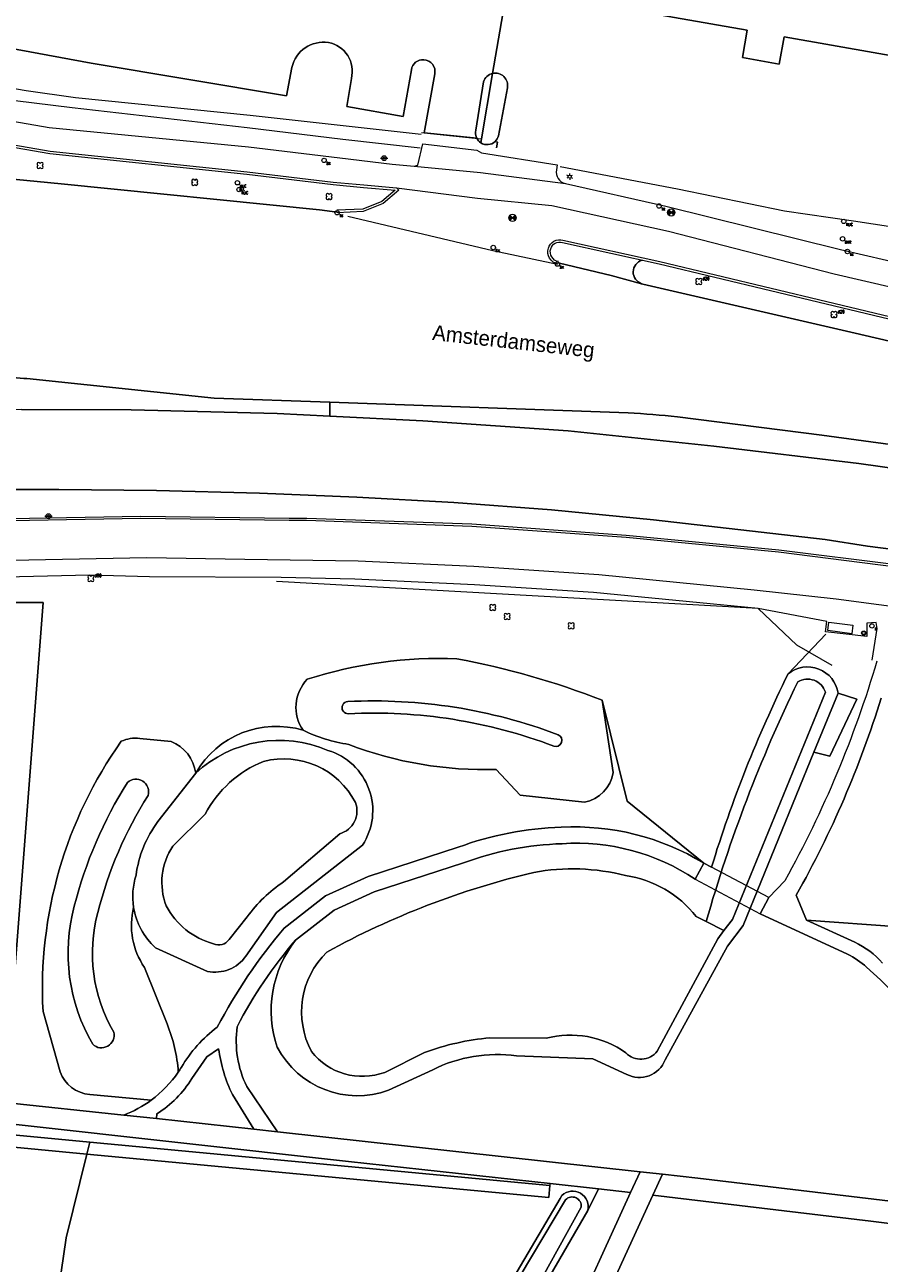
# Model space of a CAD drawing. Header units: metres. Extents: x 151448 to 154749, y 463108 to 465296.
# Tile 232 of 256: x 153043 to 153113, y 463986 to 464088. Entities that reach past the tile are written whole.
import ezdxf
from ezdxf.enums import TextEntityAlignment as Align

# ---------------------------------------------------------------- set-up
doc = ezdxf.new("R2010")
doc.units = ezdxf.units.M
doc.layers.get('0').update_dxf_attribs({"lineweight": 9})
for name, color, linetype, lineweight in [('B-ME-GR-BOOM-S', 253, 'Continuous', 9), ('B-ME-GR-HAAG-G', 253, 'Continuous', 9), ('B-ME-IE-MEUBILAIR_AFVALBAK-S', 253, 'Continuous', 9), ('B-ME-IE-MEUBILAIR_BRANDKRAAN-S', 253, 'Continuous', 9), ('B-ME-IE-MEUBILAIR_LICHTMAST-S', 253, 'Continuous', 9), ('B-ME-IE-MEUBILAIR_PAAL-S', 253, 'Continuous', 9), ('B-ME-IE-MEUBILAIR_STRAATKOLK-S', 253, 'Continuous', 9), ('B-ME-IE-MEUBILAIR_TROTTOIRKOLK-S', 253, 'Continuous', 9), ('B-ME-IE-MEUBILAIR_VERKEERSBORD-S', 253, 'Continuous', 9), ('B-ME-IE-MEUBILAIR_WEGMEUBILAIR_ZITBANK-G', 253, 'Continuous', 9), ('B-ME-IE-TERREINAFSCHEIDING_KUNSTMATIG_HEKWERK-G', 253, 'Continuous', 9), ('B-ME-KL-DATA_VERKLIKKER-S', 253, 'Continuous', 9), ('B-ME-OG-TERREIN_CULTUURSCHEIDING-G', 253, 'Continuous', 9), ('B-ME-RI-PUT-S', 253, 'Continuous', 9), ('B-ME-VH-KANTOPSLUITING_ELEMENT_INRIT-G', 253, 'Continuous', 9), ('B-ME-VH-KANTOPSLUITING_VOORKANTBAND-G', 253, 'Continuous', 9), ('B-ME-VH-MATERIAALGRENS-G', 253, 'Continuous', 9), ('B-ME-VH-VERHARDING_ASFALT-G', 253, 'Continuous', 9), ('B-ME-VH-VERHARDING_TEGEL-G', 253, 'Continuous', 9), ('B-PV-GR-BEPLANTING_CULTUUR_BOSPLANTSOEN-GV', 253, 'Continuous', 9), ('B-PV-GR-GROENVOORZIENING-GV', 253, 'Continuous', 9), ('B-PV-GR-HAAG-GV', 253, 'Continuous', 9), ('B-PV-GR-HOUTOPSTAND_LOOF-GV', 253, 'Continuous', 9), ('B-PV-GW-TALUD_KRUIN-G', 253, 'Continuous', 9), ('B-PV-IE-TERREINAFSCHEIDING_KUNSTMATIG_HEKWERK-G', 253, 'Continuous', 9), ('B-PV-KW-KUNSTWERK_DEK-GV', 253, 'Continuous', 9), ('B-PV-OG-BEBOUWING-GV', 1, 'Continuous', 9), ('B-PV-OG-TERREIN_BEGROEID-GV', 253, 'Continuous', 9), ('B-PV-OG-TERREIN_ERF-GV', 253, 'Continuous', 9), ('B-PV-OG-TERREIN_OEVER-GV', 253, 'Continuous', 9), ('B-PV-OG-TOPOGRAFIE-T18', 2, 'Continuous', 9), ('B-PV-OG-WATER-GV', 253, 'Continuous', 9), ('B-PV-OG-WATER_MEER-GV', 253, 'Continuous', 9), ('B-PV-VH-GESLOTENVERHARDING_ASFALT-GV', 253, 'Continuous', 9), ('B-PV-VH-ONVERHARD_BOOMSCHORS-GV', 253, 'Continuous', 9), ('B-PV-VH-OPENVERHARDING-GV', 253, 'Continuous', 9), ('B-PV-VH-OPENVERHARDING_BETONSTRAATSTEEN-GV', 253, 'Continuous', 9)]:
    doc.layers.add(name, color=color, linetype=linetype, lineweight=lineweight)
doc.styles.add('18_100', font='romans', dxfattribs={"width": 0.8, "height": 0.18})
doc.styles.add('18_200', font='romans', dxfattribs={"width": 0.8, "height": 0.36})
doc.styles.add('Drong', font='txt', dxfattribs={"height": 1.8})

# ---------------------------------------------------------------- blocks, each defined once
blk = doc.blocks.new('boom')
for centre, major_axis, start_param, end_param in [((-0.12, 0.12), (-0.0916, 0.0916), 4.266828, 8.299543), ((0.12, 0.12), (0.0916, 0.0916), 4.266828, 8.299543), ((-0.12, -0.12), (0.0916, 0.0916), 1.125235, 5.15795), ((0.12, -0.12), (-0.0916, 0.0916), 1.125235, 5.15795)]:
    blk.add_ellipse(centre, major_axis=major_axis, ratio=1, start_param=start_param, end_param=end_param)
at = {"style": '18_200', "width": 0.8}
blk.add_attdef('HOOGTE', (0.31, 0.12), '', height=0.25, dxfattribs=at)
blk = doc.blocks.new('kabelverklikker')
at = {"ltscale": 2}
blk.add_ellipse((0, 0), major_axis=(-0.127, 0.127), ratio=1, start_param=3.926991, end_param=10.210176, dxfattribs=at)
at = {"ltscale": 2, "style": '18_100', "width": 0.8}
blk.add_text('KLIC', height=0.216, dxfattribs=at).set_placement((0.19, -0.37))
at = {"style": '18_200', "width": 0.8}
blk.add_attdef('HOOGTE', (0.26, 0.12), '', height=0.25, dxfattribs=at)
blk = doc.blocks.new('LICHTMAST')
at = {"ltscale": 0.1}
for p, q in [((-0.11, 0.06), (-0.22, 0.13)), ((0, 0.13), (0, 0.25)), ((0.11, 0.06), (0.22, 0.13)), ((-0.11, -0.06), (-0.22, -0.13)), ((0, -0.13), (0, -0.25)), ((0.11, -0.06), (0.22, -0.13))]:
    blk.add_line(p, q, dxfattribs=at)
blk.add_circle((0, 0), 0.127, dxfattribs=at)
at = {"style": '18_200', "width": 0.8}
blk.add_attdef('HOOGTE', (0.25, 0.24), '', height=0.25, dxfattribs=at)
blk = doc.blocks.new('STRAATKOLK')
at = {"ltscale": 2}
blk.add_ellipse((0, 0), major_axis=(-0.127, 0.127), ratio=1, start_param=3.926991, end_param=10.210176, dxfattribs=at)
at = {"ltscale": 2, "style": '18_100', "width": 0.8}
blk.add_text('SK', height=0.216, dxfattribs=at).set_placement((0.19, -0.37))
at = {"style": '18_200', "width": 0.8}
blk.add_attdef('HOOGTE', (0.29, 0.21), '', height=0.25, dxfattribs=at)
blk = doc.blocks.new('verkeersbord')
blk.add_line((-0.3, 0), (0.3, 0))
for radius in [0.2, 0.0745]:
    blk.add_circle((0, 0), radius)
at = {"style": '18_200', "width": 0.8}
blk.add_attdef('HOOGTE', (0.24, 0.18), '', height=0.25, dxfattribs=at)
blk = doc.blocks.new('TROTTOIRKOLK')
at = {"ltscale": 2}
blk.add_ellipse((0, 0), major_axis=(-0.127, 0.127), ratio=1, start_param=3.926991, end_param=10.210176, dxfattribs=at)
at = {"ltscale": 2, "style": '18_100', "width": 0.8}
blk.add_text('TK', height=0.216, dxfattribs=at).set_placement((0.19, -0.37))
at = {"style": '18_200', "width": 0.8}
blk.add_attdef('HOOGTE', (0.21, 0.18), '', height=0.25, dxfattribs=at)
blk = doc.blocks.new('put')
at = {"color": 0, "ltscale": 0.5}
for p, q in [((-0.3, 0.06), (-0.06, 0.05)), ((-0.3, 0.03), (-0.03, 0.03)), ((-0.3, 0), (0, 0)), ((-0.29, 0.08), (-0.08, 0.08)), ((-0.28, 0.11), (-0.11, 0.11)), ((-0.27, 0.14), (-0.14, 0.14)), ((-0.27, 0.14), (-0.14, 0.14)), ((-0.25, 0.16), (-0.16, 0.16)), ((-0.23, 0.19), (-0.19, 0.19)), ((0, 0), (0.3, 0)), ((0.03, 0.03), (0.3, 0.03)), ((0.05, 0.05), (0.29, 0.05)), ((0.08, 0.08), (0.29, 0.08)), ((0.11, 0.11), (0.28, 0.11)), ((0.14, 0.14), (0.27, 0.14)), ((0.16, 0.16), (0.25, 0.16)), ((0.19, 0.19), (0.23, 0.19)), ((-0.3, -0.03), (-0.03, -0.03)), ((-0.3, -0.05), (-0.05, -0.05)), ((-0.29, -0.08), (-0.08, -0.08)), ((-0.28, -0.11), (-0.11, -0.11)), ((-0.27, -0.14), (-0.14, -0.14)), ((-0.25, -0.16), (-0.16, -0.16)), ((-0.23, -0.19), (-0.19, -0.19)), ((0.03, -0.03), (0.3, -0.03)), ((0.05, -0.05), (0.29, -0.06)), ((0.08, -0.08), (0.29, -0.08)), ((0.11, -0.11), (0.28, -0.11)), ((0.14, -0.14), (0.27, -0.14)), ((0.16, -0.16), (0.25, -0.16)), ((0.19, -0.19), (0.23, -0.19))]:
    blk.add_line(p, q, dxfattribs=at)
at = {"ltscale": 0.5}
for p, q in [((-0.21, 0.21), (0.21, -0.21)), ((0.21, 0.21), (-0.21, -0.21))]:
    blk.add_line(p, q, dxfattribs=at)
blk.add_ellipse((0, 0), major_axis=(-0.212, 0.212), ratio=1, start_param=3.926991, end_param=10.210176, dxfattribs=at)
at = {"style": '18_200', "width": 0.8}
blk.add_attdef('HOOGTE', (0.4, 0.26), '', height=0.25, dxfattribs=at)
blk = doc.blocks.new('BRANDKRAAN')
at = {"ltscale": 2}
blk.add_ellipse((0, 0), major_axis=(-0.127, 0.127), ratio=1, start_param=3.926991, end_param=10.210176, dxfattribs=at)
at = {"ltscale": 2, "style": '18_100', "width": 0.8}
blk.add_text('BKR', height=0.216, dxfattribs=at).set_placement((0.18, -0.38))
at = {"style": '18_200', "width": 0.8}
blk.add_attdef('HOOGTE', (0.29, 0.2), '', height=0.25, dxfattribs=at)
blk = doc.blocks.new('PAAL')
at = {"ltscale": 2}
blk.add_ellipse((0, 0), major_axis=(-0.181, 0), ratio=1, start_param=3.926991, end_param=10.210176, dxfattribs=at)
at = {"ltscale": 2, "style": '18_200', "width": 0.8}
blk.add_text('P', height=0.218, dxfattribs=at).set_placement((0.22, -0.38))
at = {"style": '18_200', "width": 0.8}
blk.add_attdef('HOOGTE', (0.24, 0.2), '', height=0.25, dxfattribs=at)
blk = doc.blocks.new('afvalbak')
for radius in [0.175, 0.125]:
    blk.add_circle((0, 0), radius)
at = {"style": '18_200', "width": 0.8}
blk.add_attdef('HOOGTE', (0.24, 0.19), '', height=0.25, dxfattribs=at)

msp = doc.modelspace()

# ---------------------------------------------------------------- linework, layer by layer
at = {"layer": 'B-ME-GR-HAAG-G', "ltscale": 0.2}
for points in [[(153028.008, 464077.367, -0.2196865), (153027.726, 464077.727), (153028.096, 464083.567), (153029.13, 464083.209), (153032.985, 464080.878), (153038.316, 464078.627), (153045.138, 464077.446), (153061.319, 464075.75), (153068.399, 464074.885), (153070.905, 464074.658), (153073.499, 464074.418), (153072.413, 464073.498), (153070.842, 464072.871), (153068.721, 464072.781)], [(153086.911, 464068.562, -0.445357), (153086.275, 464069.606, -0.4221596), (153087.232, 464070.124), (153095.198, 464068.369), (153108.905, 464065.091), (153123.886, 464061.505), (153140.199, 464058.116), (153144.841, 464057.12), (153164.037, 464053.696), (153176.038, 464051.219), (153185.102, 464049.606), (153194.297, 464047.581), (153200.905, 464046.178), (153205.172, 464045.168), (153220.039, 464041.771), (153225.333, 464040.51), (153229.979, 464039.489), (153232.63, 464038.996), (153233.876, 464038.826), (153233.414, 464036.645)]]:
    msp.add_lwpolyline(points, format="xyb", dxfattribs=at)
msp.add_lwpolyline([(153034.363, 464047.216), (153038.862, 464047.416), (153052.614, 464047.652), (153064.788, 464047.49), (153066.233, 464047.484), (153079.808, 464047.013), (153092.487, 464046.098), (153105.007, 464044.892), (153114.677, 464043.671), (153124.318, 464042.269), (153133.56, 464040.833), (153144.917, 464038.911), (153149.674, 464038.14), (153153.41, 464037.098), (153172.075, 464033.419)], dxfattribs=at)
at = {"layer": 'B-ME-IE-MEUBILAIR_WEGMEUBILAIR_ZITBANK-G'}
msp.add_lwpolyline([(153109.128, 464038.949), (153111.096, 464038.689), (153111.004, 464037.995), (153109.036, 464038.255)], close=True, dxfattribs=at)
at = {"layer": 'B-ME-IE-TERREINAFSCHEIDING_KUNSTMATIG_HEKWERK-G', "ltscale": 0.2}
msp.add_lwpolyline([(153024.146, 464094.899), (153027.8, 464090.224), (153032.315, 464086.151), (153039.213, 464083.311), (153043.201, 464082.615), (153047.24, 464082.054), (153061.601, 464080.605), (153075.648, 464079.025)], dxfattribs=at)
at = {"layer": 'B-ME-OG-TERREIN_CULTUURSCHEIDING-G'}
msp.add_lwpolyline([(153109.388, 464035.376), (153106.493, 464037.045), (153103.31, 464040.058), (153063.753, 464042.273)], dxfattribs=at)
at = {"layer": 'B-ME-VH-KANTOPSLUITING_ELEMENT_INRIT-G'}
msp.add_lwpolyline([(153075.765, 464078.233), (153080.199, 464077.718), (153080.598, 464077.506), (153086.818, 464076.513)], dxfattribs=at)
at = {"layer": 'B-ME-VH-KANTOPSLUITING_VOORKANTBAND-G'}
for points in [[(153023.288, 464093.434), (153026.631, 464088.653), (153029.743, 464085.57), (153033.426, 464083.131), (153038.916, 464080.646), (153045.096, 464079.573), (153061.466, 464077.99), (153068.963, 464077.099), (153073.257, 464076.577), (153075.074, 464076.406), (153075.351, 464076.486), (153075.765, 464078.233)], [(153070.923, 464074.857), (153073.61, 464074.609), (153073.812, 464074.422), (153072.517, 464073.324), (153070.884, 464072.673), (153068.73, 464072.581)], [(153156.713, 464030.904), (153153.801, 464033.039), (153152.829, 464033.599), (153149.335, 464034.705), (153139.166, 464036.397), (153136.961, 464036.736), (153127.774, 464038.202), (153116.718, 464039.906), (153109.727, 464040.841), (153102.988, 464041.578), (153090.222, 464042.842), (153079.951, 464043.511), (153070.476, 464043.948), (153061.162, 464044.096), (153053.102, 464044.22), (153039.236, 464043.959), (153034.409, 464043.805)]]:
    msp.add_lwpolyline(points, dxfattribs=at)
for points in [[(153086.818, 464076.513), (153086.744, 464076.11, 0.409604), (153087.488, 464074.967), (153095.744, 464073.12), (153110.078, 464069.552), (153125.178, 464066.054), (153132.068, 464064.64, 0.3210908), (153138.861, 464067.783)], [(153086.874, 464068.365, -0.4449024), (153086.083, 464069.662, -0.4188978), (153087.283, 464070.318), (153095.243, 464068.564), (153108.952, 464065.286), (153123.93, 464061.7), (153140.24, 464058.312), (153144.88, 464057.316), (153164.075, 464053.892), (153176.076, 464051.415), (153185.141, 464049.802), (153194.339, 464047.776), (153200.949, 464046.373), (153205.217, 464045.363), (153220.084, 464041.966), (153225.378, 464040.705), (153230.019, 464039.685), (153232.662, 464039.194), (153234.055, 464039.003, -0.4738272), (153235.517, 464036.952, -0.428415), (153234.365, 464036.161)]]:
    msp.add_lwpolyline(points, format="xyb", dxfattribs=at)
at = {"layer": 'B-ME-VH-MATERIAALGRENS-G', "ltscale": 0.3}
for points in [[(153075.074, 464076.406), (153080.509, 464075.885), (153087.488, 464074.967)], [(153073.61, 464074.609), (153080.274, 464073.765), (153086.382, 464073.171), (153095.941, 464071.059), (153109.558, 464067.565), (153124.816, 464064.038), (153140.571, 464060.99), (153146.147, 464059.769), (153165.277, 464056.437)]]:
    msp.add_lwpolyline(points, dxfattribs=at)
at = {"layer": 'B-ME-VH-VERHARDING_ASFALT-G'}
for points in [[(153069.62, 464072.294), (153081.527, 464069.467), (153086.827, 464068.355)], [(153114.225, 464040.322), (153114.65, 464043.473), (153104.985, 464044.693), (153092.47, 464045.899), (153079.797, 464046.813), (153066.229, 464047.284), (153064.786, 464047.29), (153052.614, 464047.452), (153038.868, 464047.216), (153034.365, 464047.016)], [(153112.668, 464035.836), (153113.095, 464038.432), (153113.011, 464038.914), (153112.254, 464038.873), (153112.246, 464037.757), (153108.833, 464038.157), (153108.956, 464039.007), (153103.31, 464040.058), (153089.779, 464041.376), (153080.021, 464042.005), (153070.197, 464042.476), (153064.129, 464042.611), (153053.321, 464042.666), (153048.395, 464042.809), (153040.326, 464042.612), (153036.709, 464042.455)]]:
    msp.add_lwpolyline(points, dxfattribs=at)
at = {"layer": 'B-ME-VH-VERHARDING_TEGEL-G'}
for points in [[(153024.058, 464094.034), (153027.218, 464089.516), (153030.555, 464086.347), (153034.08, 464084.071), (153039.136, 464082.193), (153046.974, 464081.208), (153061.344, 464079.59), (153069.21, 464078.615), (153075.545, 464077.913)], [(153087.059, 464076.363), (153096.681, 464074.527), (153105.479, 464072.722), (153111.147, 464071.904), (153129.467, 464069.114), (153138.617, 464067.74)]]:
    msp.add_lwpolyline(points, dxfattribs=at)
msp.add_lwpolyline([(153027.405, 464077.49), (153025.933, 464078.076), (153026.189, 464083.154, -0.4046469), (153027.067, 464084.033), (153027.913, 464083.842), (153029.215, 464083.391), (153033.076, 464081.057), (153038.373, 464078.82), (153045.166, 464077.644), (153061.342, 464075.949), (153068.42, 464075.084), (153070.923, 464074.857)], format="xyb", dxfattribs=at)
at = {"layer": 'B-PV-GR-BEPLANTING_CULTUUR_BOSPLANTSOEN-GV'}
for points in [[(153113.424, 464032.714, -0.0534551), (153106.446, 464016.525)], [(153087.191, 463991.848, -0.7486471), (153089.331, 463990.606)]]:
    msp.add_lwpolyline(points, format="xyb", dxfattribs=at)
at = {"layer": 'B-PV-GR-BEPLANTING_CULTUUR_BOSPLANTSOEN-GV', "flags": 128}
for points in [[(153106.446, 464016.525), (153107.28, 464014.453), (153114.88, 464013.925), (153116.19, 464019.156)], [(153089.331, 463990.606), (153090.205, 463992.383), (153086.22, 463992.823), (153086.205, 463992.682), (153086.112, 463991.686), (153048.17, 463995.254), (153046.47, 463988.374), (153045.042, 463978.399), (153045.514, 463974.809), (153045.487, 463969.749)], [(153045.487, 463969.749), (153049.304, 463968.174), (153051.361, 463965.544), (153057.533, 463962.597), (153064.145, 463959.898), (153066.805, 463958.176), (153068.4, 463957.47), (153069.226, 463957.291), (153069.267, 463957.282), (153069.492, 463957.824), (153069.819, 463959.081), (153075.98, 463971.52), (153079.726, 463979.14), (153087.044, 463991.598), (153087.191, 463991.848)]]:
    msp.add_lwpolyline(points, dxfattribs=at)
msp.add_lwpolyline([(153045.487, 463969.749), (153045.514, 463974.809), (153045.042, 463978.399), (153046.47, 463988.374), (153048.17, 463995.254), (153042.168, 463995.82), (153042.078, 463994.593), (153040.169, 463968.683), (153040.63, 463968.74), (153043.216, 463968.891)], close=True, dxfattribs=at)
at = {"layer": 'B-PV-GR-GROENVOORZIENING-GV', "flags": 128}
for points in [[(153031.584, 464076.357), (153033.591, 464076.145), (153044.104, 464075.141), (153046.076, 464074.957), (153067.274, 464072.805), (153068.73, 464072.635)], [(153086.861, 464068.474), (153087.007, 464068.44), (153091.232, 464067.431), (153093.743, 464066.75)], [(153093.743, 464066.75), (153093.848, 464066.722), (153111.283, 464062.689), (153134.657, 464057.242), (153135.897, 464056.982), (153137.069, 464056.737), (153143.49, 464055.597), (153167.739, 464051.292), (153179.751, 464048.826), (153191.136, 464046.593), (153198.379, 464045.042), (153231.661, 464036.891), (153234.344, 464036.236)], [(153092.638, 464056.135), (153068.131, 464057.015), (153068.131, 464055.875)], [(153068.131, 464055.875), (153075.786, 464055.495), (153087.724, 464054.649), (153099.676, 464053.393), (153111.577, 464051.966), (153123.456, 464050.304), (153135.344, 464048.446), (153141.913, 464047.259), (153149.688, 464045.855), (153178.715, 464040.307)], [(153165.824, 464044.998), (153142.281, 464049.219), (153135.256, 464050.479), (153134.693, 464050.563), (153120.435, 464052.684), (153108.535, 464054.305), (153096.688, 464055.81)], [(153174.235, 464034.737), (153144.523, 464040.31), (153140.713, 464040.917), (153122.266, 464043.858), (153117.857, 464044.478), (153112.287, 464045.179), (153108.807, 464045.736), (153094.731, 464047.353), (153086.343, 464048.163), (153078.323, 464048.761), (153070.358, 464049.211), (153062.352, 464049.545), (153053.891, 464049.771), (153045.872, 464049.849), (153042.361, 464049.834), (153026.173, 464049.791), (153025.974, 464046.609), (153026.186, 464046.618)]]:
    msp.add_lwpolyline(points, dxfattribs=at)
at = {"layer": 'B-PV-GR-GROENVOORZIENING-GV'}
for points in [[(153093.743, 464066.75, -0.7408152), (153093.789, 464068.673, -0.7408152)], [(153093.789, 464068.673, 0.7408152), (153093.743, 464066.75)], [(153096.688, 464055.81, 0.0140628), (153092.638, 464056.135)]]:
    msp.add_lwpolyline(points, format="xyb", dxfattribs=at)
at = {"layer": 'B-PV-GR-GROENVOORZIENING-GV', "flags": 128}
for points in [[(153048.413, 463996.236), (153041.245, 463996.911), (153041.197, 463996.255), (153041.081, 463994.682), (153042.078, 463994.593), (153042.168, 463995.82), (153048.17, 463995.254)], [(153048.413, 463996.236), (153048.17, 463995.254), (153086.112, 463991.686), (153086.205, 463992.682)]]:
    msp.add_lwpolyline(points, close=True, dxfattribs=at)
at = {"layer": 'B-PV-GR-HAAG-GV', "flags": 128}
for points in [[(153031.584, 464076.357), (153033.591, 464076.145), (153044.104, 464075.141)], [(153044.104, 464075.141), (153046.076, 464074.957), (153067.274, 464072.805), (153068.73, 464072.635)], [(153086.861, 464068.474), (153087.007, 464068.44), (153091.232, 464067.431), (153093.743, 464066.75)], [(153093.743, 464066.75), (153093.848, 464066.722), (153111.283, 464062.689), (153134.657, 464057.242), (153135.897, 464056.982), (153137.069, 464056.737), (153143.49, 464055.597), (153167.739, 464051.292), (153179.751, 464048.826), (153191.136, 464046.593), (153198.379, 464045.042), (153231.661, 464036.891), (153234.344, 464036.236)], [(153092.638, 464056.135), (153068.131, 464057.015), (153068.131, 464055.875), (153075.786, 464055.495), (153087.724, 464054.649), (153099.676, 464053.393), (153111.577, 464051.966), (153123.456, 464050.304), (153135.344, 464048.446), (153141.913, 464047.259)], [(153165.824, 464044.998), (153142.281, 464049.219), (153135.256, 464050.479), (153134.693, 464050.563), (153120.435, 464052.684), (153108.535, 464054.305), (153096.688, 464055.81)], [(153174.235, 464034.737), (153144.523, 464040.31), (153140.713, 464040.917), (153122.266, 464043.858), (153117.857, 464044.478), (153112.287, 464045.179), (153108.807, 464045.736), (153094.731, 464047.353), (153086.343, 464048.163), (153078.323, 464048.761), (153070.358, 464049.211), (153062.352, 464049.545), (153053.891, 464049.771), (153045.872, 464049.849), (153042.361, 464049.834), (153026.173, 464049.791), (153025.974, 464046.609), (153026.186, 464046.618)]]:
    msp.add_lwpolyline(points, dxfattribs=at)
at = {"layer": 'B-PV-GR-HAAG-GV'}
for points in [[(153093.743, 464066.75, -0.7408152), (153093.789, 464068.673, -0.7408152)], [(153093.789, 464068.673, 0.7408152), (153093.743, 464066.75)], [(153096.688, 464055.81, 0.0140628), (153092.638, 464056.135)]]:
    msp.add_lwpolyline(points, format="xyb", dxfattribs=at)
at = {"layer": 'B-PV-GR-HAAG-GV', "flags": 128}
for points in [[(153048.413, 463996.236), (153041.245, 463996.911), (153041.197, 463996.255), (153041.081, 463994.682), (153042.078, 463994.593), (153042.168, 463995.82), (153048.17, 463995.254)], [(153048.413, 463996.236), (153048.17, 463995.254), (153086.112, 463991.686), (153086.205, 463992.682)]]:
    msp.add_lwpolyline(points, close=True, dxfattribs=at)
at = {"layer": 'B-PV-GR-HOUTOPSTAND_LOOF-GV', "flags": 128}
for points in [[(153024.245, 464030.552), (153031.54, 464030.049), (153031.263, 464025.938), (153032.023, 464025.887), (153031.179, 464013.354), (153031.141, 464012.795), (153030.881, 464008.931), (153029.583, 464002.055), (152998.142, 464004.657), (153000.727, 464013.89), (153000.764, 464014.449), (152994.771, 464014.889), (152993.7, 464011.482), (152991.701, 464003.402), (153027.836, 464000.633), (153041.444, 463999.496), (153042.111, 464008.177), (153044.601, 464040.559), (153036.56, 464040.558), (153036.669, 464042.301), (153033.118, 464042.141), (153029.631, 464041.984), (153028.608, 464041.86), (153021.735, 464040.661)], [(153036.669, 464042.301), (153036.56, 464040.558), (153044.601, 464040.559), (153042.111, 464008.177), (153041.444, 463999.496), (153051.21, 463998.449)], [(153105.783, 464034.702), (153108.873, 464037.947)], [(153090.494, 464032.53), (153092.549, 464024.252), (153098.841, 464019.15), (153099.484, 464018.809)], [(153052.519, 464029.4), (153055.104, 464029.15)], [(153045.976, 464002.01), (153044.579, 464006.951)], [(153053.465, 463999.686), (153048.416, 464000.14)]]:
    msp.add_lwpolyline(points, dxfattribs=at)
at = {"layer": 'B-PV-GR-HOUTOPSTAND_LOOF-GV'}
for points in [[(153066.285, 464034.257, -0.0890554), (153078.579, 464035.93)], [(153078.579, 464035.93, -0.0484136), (153090.494, 464032.53)], [(153065.945, 464030.061, -0.3581372), (153066.285, 464034.257)], [(153099.484, 464018.809, -0.0413417), (153105.783, 464034.702)], [(153057.12, 464026.552, -0.3490388), (153065.945, 464030.061)], [(153044.579, 464006.951, -0.1691433), (153051.006, 464029.163)], [(153051.006, 464029.163, -0.1291633), (153052.519, 464029.4)], [(153055.104, 464029.15, -0.2677905), (153057.12, 464026.552)], [(153048.416, 464000.14, -0.2895677), (153045.976, 464002.01)], [(153051.21, 463998.449, 0.0669937), (153053.465, 463999.686)]]:
    msp.add_lwpolyline(points, format="xyb", dxfattribs=at)
at = {"layer": 'B-PV-GR-HOUTOPSTAND_LOOF-GV', "flags": 128}
msp.add_lwpolyline([(153109.202, 464027.947), (153111.429, 464032.609), (153109.877, 464033.099), (153107.899, 464028.259)], close=True, dxfattribs=at)
at = {"layer": 'B-PV-GW-TALUD_KRUIN-G'}
for points in [[(153069.663, 464031.419, -1.0003304), (153069.611, 464032.417)], [(153069.611, 464032.417, -0.1041486), (153086.876, 464029.695)], [(153086.52, 464028.76, 0.1041303), (153069.663, 464031.419)], [(153086.876, 464029.695, -0.9989924), (153086.52, 464028.76)], [(153047.137, 464015.606, -0.0783225), (153051.525, 464025.78)], [(153051.525, 464025.78, -0.7497417), (153053.216, 464024.712)], [(153053.216, 464024.712, 0.0784185), (153049.072, 464015.099)], [(153048.658, 464004.266, -0.1997436), (153047.137, 464015.606)], [(153049.072, 464015.099, 0.1998641), (153050.386, 464005.273)], [(153050.386, 464005.273, -0.7498741), (153048.658, 464004.266)], [(153089.331, 463990.606, 0.7486471), (153087.191, 463991.848)]]:
    msp.add_lwpolyline(points, format="xyb", dxfattribs=at)
at = {"layer": 'B-PV-GW-TALUD_KRUIN-G', "flags": 128}
for points in [[(153087.191, 463991.848), (153087.044, 463991.598), (153079.726, 463979.14), (153075.98, 463971.52), (153069.819, 463959.081), (153069.492, 463957.824), (153069.267, 463957.282), (153069.226, 463957.291)], [(153084.245, 463981.837), (153089.331, 463990.606)]]:
    msp.add_lwpolyline(points, dxfattribs=at)
at = {"layer": 'B-PV-IE-TERREINAFSCHEIDING_KUNSTMATIG_HEKWERK-G', "flags": 128}
for points in [[(153082.584, 464090.38), (153081.506, 464084.019), (153080.597, 464078.651)], [(153075.66, 464079.17), (153075.883, 464079.147)], [(153075.883, 464079.147), (153080.597, 464078.651)], [(153046.47, 463988.374), (153045.042, 463978.399), (153045.514, 463974.809), (153045.487, 463969.749), (153049.304, 463968.174), (153051.361, 463965.544), (153057.533, 463962.597), (153064.145, 463959.898), (153066.805, 463958.176), (153068.4, 463957.47), (153069.267, 463957.282)]]:
    msp.add_lwpolyline(points, dxfattribs=at)
at = {"layer": 'B-PV-KW-KUNSTWERK_DEK-GV', "flags": 128}
msp.add_lwpolyline([(153103.48, 464014.996), (153104.181, 464016.316), (153099.484, 464018.809), (153098.841, 464019.15), (153098.14, 464017.83)], close=True, dxfattribs=at)
at = {"layer": 'B-PV-OG-BEBOUWING-GV', "flags": 128}
msp.add_lwpolyline([(153086.854, 464090.302), (153102.419, 464087.562), (153102.024, 464085.32), (153105.046, 464084.776), (153105.443, 464087.029), (153135.613, 464081.718), (153134.687, 464076.459), (153141.135, 464075.324), (153142.038, 464080.454), (153150.492, 464078.966), (153151.37, 464083.953), (153152.105, 464083.824), (153156.542, 464109.025)], dxfattribs=at)
at = {"layer": 'B-PV-OG-TERREIN_BEGROEID-GV', "flags": 128}
for points in [[(153108.873, 464037.947), (153105.783, 464034.702)], [(153109.877, 464033.099), (153111.429, 464032.609)], [(153098.841, 464019.15), (153092.549, 464024.252), (153090.494, 464032.53), (153091.395, 464026.585)], [(153091.395, 464026.585), (153090.494, 464032.53)], [(153111.429, 464032.609), (153109.202, 464027.947), (153107.899, 464028.259), (153102.085, 464014.032), (153100.786, 464012.324), (153095.674, 464002.98)], [(153055.104, 464029.15), (153052.519, 464029.4)], [(153089.043, 464024.163), (153083.762, 464024.734), (153081.808, 464026.846)], [(153081.808, 464026.846), (153083.762, 464024.734), (153089.043, 464024.163)], [(153054.015, 464022.56), (153057.12, 464026.552)], [(153070.81, 464020.616), (153063.746, 464015.101), (153061.242, 464011.515)], [(153064.382, 464013.796), (153067.783, 464016.455), (153071.296, 464018.065), (153078.674, 464020.45)], [(153116.19, 464019.156), (153114.88, 464013.925), (153107.28, 464014.453), (153111.246, 464012.645)], [(153110.66, 464011.671), (153103.48, 464014.996), (153104.181, 464016.316), (153105.507, 464017.698)], [(153058.085, 464010.259), (153053.815, 464012.194)], [(153054.765, 464005.94), (153052.909, 464010.584)], [(153052.909, 464010.584), (153054.765, 464005.94)], [(153044.579, 464006.951), (153045.976, 464002.01)], [(153058.999, 464003.907), (153058.028, 464003.23), (153056.801, 464001.459)], [(153092.519, 464001.789), (153089.739, 464003.077), (153083.475, 464003.316)], [(153076.587, 464002.179), (153072.967, 464000.5)], [(153061.306, 464000.811), (153063.825, 463997.074), (153093.62, 463993.801), (153095.452, 463993.6), (153098.358, 463993.281), (153119.465, 463990.753), (153120.264, 463992.451)], [(153048.416, 464000.14), (153053.465, 463999.686)], [(153061.89, 463997.287), (153060.134, 464000.134)], [(153053.939, 463998.562), (153053.896, 463998.161), (153061.89, 463997.287)], [(153082.035, 463968.426), (153092.839, 463992.092), (153090.205, 463992.383), (153089.331, 463990.606), (153084.245, 463981.837)], [(153088.783, 463990.901), (153085.053, 463984.148), (153083.739, 463981.855), (153076.164, 463966.317), (153075.487, 463964.753), (153074.936, 463962.924), (153074.31, 463961.719), (153073.535, 463960.51), (153071.274, 463957.985), (153070.573, 463957.433), (153070.247, 463957.395), (153069.914, 463957.596), (153069.82, 463957.831), (153069.934, 463958.013), (153070.355, 463959.094), (153081.916, 463982.139), (153087.503, 463991.505)], [(153087.191, 463991.848), (153087.044, 463991.598), (153079.726, 463979.14)], [(153084.245, 463981.837), (153089.331, 463990.606)]]:
    msp.add_lwpolyline(points, dxfattribs=at)
at = {"layer": 'B-PV-OG-TERREIN_BEGROEID-GV'}
for points in [[(153078.579, 464035.93, 0.0890554), (153066.285, 464034.257)], [(153090.494, 464032.53, 0.0484136), (153078.579, 464035.93)], [(153105.783, 464034.702, -0.5821156), (153109.877, 464033.099)], [(153066.285, 464034.257, 0.3581372), (153065.945, 464030.061)], [(153069.663, 464031.419, -1.0003304), (153069.611, 464032.417)], [(153069.611, 464032.417, 1.0003304), (153069.663, 464031.419)], [(153069.611, 464032.417, -0.1041486), (153086.876, 464029.695)], [(153086.876, 464029.695, 0.1041486), (153069.611, 464032.417)], [(153086.52, 464028.76, 0.1041303), (153069.663, 464031.419)], [(153069.663, 464031.419, -0.1041303), (153086.52, 464028.76)], [(153065.945, 464030.061, 0.3490388), (153057.12, 464026.552)], [(153069.692, 464028.9, -0.0772312), (153065.945, 464030.061)], [(153065.945, 464030.061, 0.0772312), (153069.692, 464028.9)], [(153051.006, 464029.163, 0.1691433), (153044.579, 464006.951)], [(153052.519, 464029.4, 0.1291633), (153051.006, 464029.163)], [(153057.12, 464026.552, 0.2677905), (153055.104, 464029.15)], [(153057.12, 464026.552, -0.2955694), (153067.974, 464028.413)], [(153081.808, 464026.846, -0.1000258), (153069.692, 464028.9)], [(153069.692, 464028.9, 0.1000258), (153081.808, 464026.846)], [(153086.876, 464029.695, -0.9989924), (153086.52, 464028.76)], [(153086.52, 464028.76, 0.9989924), (153086.876, 464029.695)], [(153067.974, 464028.413, -0.5023368), (153070.81, 464020.616)], [(153047.137, 464015.606, -0.0783225), (153051.525, 464025.78)], [(153051.525, 464025.78, 0.0783225), (153047.137, 464015.606)], [(153051.525, 464025.78, -0.7497417), (153053.216, 464024.712)], [(153053.216, 464024.712, 0.7497417), (153051.525, 464025.78)], [(153091.395, 464026.585, -0.3222029), (153089.043, 464024.163)], [(153089.043, 464024.163, 0.3222029), (153091.395, 464026.585)], [(153053.216, 464024.712, 0.0784185), (153049.072, 464015.099)], [(153049.072, 464015.099, -0.0784185), (153053.216, 464024.712)], [(153052.222, 464018.155, -0.1304056), (153054.015, 464022.56)], [(153078.674, 464020.45, -0.0821732), (153087.149, 464022.091)], [(153087.149, 464022.091, -0.1525792), (153098.841, 464019.15)], [(153052.021, 464015.519, -0.1172357), (153052.222, 464018.155)], [(153048.658, 464004.266, -0.1997436), (153047.137, 464015.606)], [(153047.137, 464015.606, 0.1997436), (153048.658, 464004.266)], [(153052.909, 464010.584, -0.2129109), (153052.021, 464015.519)], [(153052.021, 464015.519, 0.2129109), (153052.909, 464010.584)], [(153053.815, 464012.194, -0.170322), (153052.021, 464015.519)], [(153049.072, 464015.099, 0.1998641), (153050.386, 464005.273)], [(153050.386, 464005.273, -0.1998641), (153049.072, 464015.099)], [(153058.887, 464005.674, -0.0544643), (153064.382, 464013.796)], [(153065.317, 464012.813, 0.0589581), (153060.519, 464005.709)], [(153063.82, 464004.026, -0.2541695), (153065.317, 464012.813)], [(153111.246, 464012.645, -0.1016409), (153113.539, 464010.946)], [(153061.242, 464011.515, -0.2981065), (153058.085, 464010.259)], [(153112.219, 464010.609, 0.062603), (153110.66, 464011.671)], [(153120.521, 464001.482, 0.0478262), (153112.219, 464010.609)], [(153055.687, 464001.989, 0.0798192), (153054.765, 464005.94)], [(153054.765, 464005.94, -0.0798192), (153055.687, 464001.989)], [(153055.939, 464002.376, -0.0972478), (153058.887, 464005.674)], [(153060.519, 464005.709, 0.1461048), (153061.306, 464000.811)], [(153050.386, 464005.273, -0.7498741), (153048.658, 464004.266)], [(153048.658, 464004.266, 0.7498741), (153050.386, 464005.273)], [(153060.134, 464000.134, -0.0756424), (153058.999, 464003.907)], [(153072.967, 464000.5, -0.375449), (153063.82, 464004.026)], [(153083.475, 464003.316, 0.1505674), (153076.587, 464002.179)], [(153055.687, 464001.989, 0.0108031), (153055.939, 464002.376)], [(153095.674, 464002.98, -0.4418038), (153092.519, 464001.789)], [(153045.976, 464002.01, 0.2895677), (153048.416, 464000.14)], [(153053.465, 463999.686, 0.0836702), (153055.687, 464001.989)], [(153056.801, 464001.459, -0.1163102), (153053.939, 463998.562)], [(153089.331, 463990.606, 0.7486471), (153087.191, 463991.848)], [(153087.503, 463991.505, -0.7092356), (153088.783, 463990.901)]]:
    msp.add_lwpolyline(points, format="xyb", dxfattribs=at)
at = {"layer": 'B-PV-OG-TERREIN_BEGROEID-GV', "flags": 128}
for points in [[(153041.245, 463996.911), (153048.413, 463996.236), (153086.205, 463992.682), (153086.22, 463992.823), (153069.656, 463994.651), (153042.13, 463997.713), (152991.321, 464001.606), (153000, 464000.79), (153008.397, 464000)], [(153145.995, 463984.493), (153145.836, 463985.55), (153112.583, 463989.748), (153094.657, 463991.868), (153083.154, 463966.795), (153077.465, 463956.555), (153083.069, 463955.866), (153084.823, 463958.914), (153085.128, 463959.488), (153087.749, 463964.434), (153088.915, 463967.009), (153092.026, 463978.809), (153093.83, 463980.519), (153119.929, 463976.888), (153121.134, 463985.114), (153121.285, 463986.146), (153139.871, 463984.299), (153144.619, 463984.889)]]:
    msp.add_lwpolyline(points, close=True, dxfattribs=at)
at = {"layer": 'B-PV-OG-TERREIN_ERF-GV', "flags": 128}
for points in [[(153156.542, 464109.025), (153152.105, 464083.824), (153151.37, 464083.953), (153150.492, 464078.966), (153142.038, 464080.454), (153141.135, 464075.324), (153134.687, 464076.459), (153135.613, 464081.718), (153105.443, 464087.029), (153105.046, 464084.776), (153102.024, 464085.32), (153102.419, 464087.562), (153086.854, 464090.302)], [(153031.686, 464090.292), (153031.315, 464088.026), (153048.543, 464084.857), (153064.58, 464082.175), (153065.022, 464084.511)], [(153065.022, 464084.511), (153064.58, 464082.175), (153048.543, 464084.857), (153031.315, 464088.026), (153031.686, 464090.292)], [(153081.506, 464084.018), (153082.584, 464090.38), (153081.95, 464090.484)], [(153082.584, 464090.38), (153081.506, 464084.018)], [(153069.902, 464083.613), (153069.519, 464081.297), (153074.16, 464080.47), (153074.832, 464084.322)], [(153074.832, 464084.322), (153074.16, 464080.47), (153069.519, 464081.297), (153069.902, 464083.613)], [(153076.751, 464083.975), (153075.883, 464079.147), (153080.21, 464078.692)], [(153075.883, 464079.147), (153076.751, 464083.975)], [(153080.541, 464078.322), (153080.597, 464078.651), (153081.506, 464084.018)], [(153081.506, 464084.018), (153080.597, 464078.651), (153080.541, 464078.322)], [(153080.126, 464079.359), (153080.758, 464083.327)], [(153080.758, 464083.327), (153080.126, 464079.359)], [(153081.977, 464078.884), (153082.716, 464082.84)], [(153082.716, 464082.84), (153081.977, 464078.884)], [(153081.707, 464078.425), (153081.895, 464078.387), (153081.819, 464077.911)]]:
    msp.add_lwpolyline(points, dxfattribs=at)
at = {"layer": 'B-PV-OG-TERREIN_ERF-GV'}
for points in [[(153065.022, 464084.511, -0.399604), (153068.021, 464086.549)], [(153068.021, 464086.549, 0.399604), (153065.022, 464084.511)], [(153068.021, 464086.549, -0.4390605), (153069.902, 464083.613)], [(153069.902, 464083.613, 0.4390605), (153068.021, 464086.549)], [(153074.832, 464084.322, -0.389677), (153075.852, 464085.15)], [(153075.852, 464085.15, 0.389677), (153074.832, 464084.322)], [(153075.852, 464085.15, -0.458973), (153076.751, 464083.975)], [(153076.751, 464083.975, 0.458973), (153075.852, 464085.15)], [(153080.758, 464083.327, -0.273146), (153081.506, 464084.018)], [(153081.506, 464084.018, 0.273146), (153080.758, 464083.327)], [(153082.716, 464082.84, 0.540205), (153081.506, 464084.018)], [(153081.506, 464084.018, -0.540205), (153082.716, 464082.84)], [(153080.21, 464078.692, -0.1920679), (153080.126, 464079.359)], [(153080.126, 464079.359, 0.1920679), (153080.21, 464078.692)], [(153080.21, 464078.692, 0.1326539), (153080.541, 464078.322)], [(153081.707, 464078.425, 0.1439589), (153081.977, 464078.884)], [(153081.977, 464078.884, -0.1439589), (153081.707, 464078.425)], [(153080.541, 464078.322, 0.3456562), (153081.707, 464078.425)]]:
    msp.add_lwpolyline(points, format="xyb", dxfattribs=at)
at = {"layer": 'B-PV-OG-TERREIN_OEVER-GV'}
for points in [[(153109.877, 464033.099, 0.5821156), (153105.783, 464034.702)], [(153099.049, 464014.351, -0.043927), (153106.572, 464034.038)], [(153105.783, 464034.702, 0.0413417), (153099.484, 464018.809)], [(153106.572, 464034.038, -0.4899012), (153108.834, 464033.191)], [(153067.974, 464028.413, 0.2955694), (153057.12, 464026.552)], [(153062.695, 464027.51, -0.3498819), (153070.237, 464024.13)], [(153070.81, 464020.616, 0.5023368), (153067.974, 464028.413)], [(153057.896, 464023.167, -0.1784813), (153062.695, 464027.51)], [(153070.237, 464024.13, -0.444265), (153068.944, 464021.562)], [(153054.015, 464022.56, 0.1304056), (153052.222, 464018.155)], [(153054.695, 464015.643, -0.2435246), (153055.251, 464020.557)], [(153087.213, 464020.743, 0.082507), (153079.117, 464019.175)], [(153098.14, 464017.83, 0.1659412), (153087.213, 464020.743)], [(153084.879, 464018.383, -0.110235), (153092.42, 464018.127)], [(153052.222, 464018.155, 0.1172357), (153052.021, 464015.519)], [(153064.331, 464017.609, 0.089182), (153061.356, 464014.738)], [(153067.886, 464011.842, -0.0678742), (153084.879, 464018.383)], [(153092.42, 464018.127, -0.1911909), (153098.225, 464014.775)], [(153052.021, 464015.519, 0.170322), (153053.815, 464012.194)], [(153058.575, 464012.533, -0.2109515), (153054.695, 464015.643)], [(153059.855, 464012.884, -0.3938244), (153058.575, 464012.533)], [(153065.317, 464012.813, 0.2541695), (153063.82, 464004.026)], [(153058.085, 464010.259, 0.2981065), (153061.242, 464011.515)], [(153066.627, 464003.689, -0.3344891), (153067.886, 464011.842)], [(153081.283, 464004.802, 0.0662964), (153075.921, 464003.59)], [(153092.457, 464003.565, 0.2226695), (153085.897, 464004.765)], [(153063.82, 464004.026, 0.375449), (153072.967, 464000.5)], [(153072.643, 464001.963, -0.3281456), (153066.627, 464003.689)], [(153076.587, 464002.179, -0.1505674), (153083.475, 464003.316)], [(153095.023, 464003.7, -0.4534939), (153092.457, 464003.565)], [(153092.519, 464001.789, 0.4418038), (153095.674, 464002.98)]]:
    msp.add_lwpolyline(points, format="xyb", dxfattribs=at)
at = {"layer": 'B-PV-OG-TERREIN_OEVER-GV', "flags": 128}
for points in [[(153095.674, 464002.98), (153100.786, 464012.324), (153102.085, 464014.032), (153107.899, 464028.259), (153109.877, 464033.099)], [(153108.834, 464033.191), (153101.209, 464014.532), (153100.502, 464013.603)], [(153057.12, 464026.552), (153054.015, 464022.56)], [(153055.251, 464020.557), (153057.896, 464023.167)], [(153068.944, 464021.562), (153064.331, 464017.609)], [(153061.242, 464011.515), (153063.746, 464015.101), (153070.81, 464020.616)], [(153079.117, 464019.175), (153071.786, 464016.805), (153068.49, 464015.294), (153065.317, 464012.813)], [(153099.484, 464018.809), (153098.841, 464019.15), (153098.14, 464017.83)], [(153061.356, 464014.738), (153059.855, 464012.884)], [(153098.225, 464014.775), (153099.049, 464014.351)], [(153100.502, 464013.603), (153099.99, 464012.93), (153095.023, 464003.7)], [(153053.815, 464012.194), (153058.085, 464010.259)], [(153085.897, 464004.765), (153081.283, 464004.802)], [(153075.921, 464003.59), (153072.643, 464001.963)], [(153083.475, 464003.316), (153089.739, 464003.077), (153092.519, 464001.789)], [(153072.967, 464000.5), (153076.587, 464002.179)]]:
    msp.add_lwpolyline(points, dxfattribs=at)
at = {"layer": 'B-PV-OG-WATER-GV'}
for points in [[(153106.572, 464034.038, 0.043927), (153099.049, 464014.351)], [(153108.834, 464033.191, 0.4899012), (153106.572, 464034.038)], [(153088.783, 463990.901, 0.7092356), (153087.503, 463991.505)]]:
    msp.add_lwpolyline(points, format="xyb", dxfattribs=at)
at = {"layer": 'B-PV-OG-WATER-GV', "flags": 128}
for points in [[(153099.049, 464014.351), (153100.502, 464013.603), (153101.209, 464014.532), (153108.834, 464033.191)], [(153087.503, 463991.505), (153081.916, 463982.139), (153070.355, 463959.094), (153069.934, 463958.013), (153069.82, 463957.831), (153069.914, 463957.596), (153070.247, 463957.395), (153070.573, 463957.433), (153071.274, 463957.985), (153073.535, 463960.51), (153074.31, 463961.719), (153074.936, 463962.924), (153075.487, 463964.753), (153076.164, 463966.317), (153083.739, 463981.855), (153085.053, 463984.148), (153088.783, 463990.901)]]:
    msp.add_lwpolyline(points, dxfattribs=at)
at = {"layer": 'B-PV-OG-WATER_MEER-GV'}
for points in [[(153070.237, 464024.13, 0.3498819), (153062.695, 464027.51)], [(153062.695, 464027.51, 0.1784813), (153057.896, 464023.167)], [(153068.944, 464021.562, 0.444265), (153070.237, 464024.13)], [(153055.251, 464020.557, 0.2435246), (153054.695, 464015.643)], [(153092.42, 464018.127, 0.110235), (153084.879, 464018.383)], [(153061.356, 464014.738, -0.089182), (153064.331, 464017.609)], [(153084.879, 464018.383, 0.0678742), (153067.886, 464011.842)], [(153098.225, 464014.775, 0.1911909), (153092.42, 464018.127)], [(153054.695, 464015.643, 0.2109515), (153058.575, 464012.533)], [(153058.575, 464012.533, 0.3938244), (153059.855, 464012.884)], [(153067.886, 464011.842, 0.3344891), (153066.627, 464003.689)], [(153075.921, 464003.59, -0.0662964), (153081.283, 464004.802)], [(153085.897, 464004.765, -0.2226695), (153092.457, 464003.565)], [(153066.627, 464003.689, 0.3281456), (153072.643, 464001.963)], [(153092.457, 464003.565, 0.4534939), (153095.023, 464003.7)]]:
    msp.add_lwpolyline(points, format="xyb", dxfattribs=at)
at = {"layer": 'B-PV-OG-WATER_MEER-GV', "flags": 128}
for points in [[(153057.896, 464023.167), (153055.251, 464020.557)], [(153064.331, 464017.609), (153068.944, 464021.562)], [(153059.855, 464012.884), (153061.356, 464014.738)], [(153100.502, 464013.603), (153099.049, 464014.351), (153098.225, 464014.775)], [(153095.023, 464003.7), (153099.99, 464012.93), (153100.502, 464013.603)], [(153081.283, 464004.802), (153085.897, 464004.765)], [(153072.643, 464001.963), (153075.921, 464003.59)]]:
    msp.add_lwpolyline(points, dxfattribs=at)
at = {"layer": 'B-PV-VH-GESLOTENVERHARDING_ASFALT-GV', "flags": 128}
for points in [[(153027.555, 464077.246), (153026.692, 464060.377), (153035.803, 464059.624), (153042.992, 464058.97), (153043.247, 464058.947), (153058.639, 464057.357), (153068.131, 464057.015), (153092.638, 464056.135)], [(153068.73, 464072.635), (153067.274, 464072.805), (153046.076, 464074.957), (153044.104, 464075.141), (153033.591, 464076.145), (153031.584, 464076.357)], [(153096.688, 464055.81), (153108.535, 464054.305), (153120.435, 464052.684), (153134.693, 464050.563), (153135.897, 464056.982), (153134.657, 464057.242), (153111.283, 464062.689), (153093.848, 464066.722), (153093.743, 464066.75), (153091.232, 464067.431), (153087.007, 464068.44), (153086.861, 464068.474)], [(153178.715, 464040.307), (153149.688, 464045.855), (153141.913, 464047.259), (153135.344, 464048.446), (153123.456, 464050.304), (153111.577, 464051.966), (153099.676, 464053.393), (153087.724, 464054.649), (153075.786, 464055.495), (153068.131, 464055.875), (153063.802, 464056.09), (153051.815, 464056.388), (153042.815, 464056.424)], [(153042.361, 464049.834), (153045.872, 464049.849), (153053.891, 464049.771), (153062.352, 464049.545), (153070.358, 464049.211), (153078.323, 464048.761), (153086.343, 464048.163), (153094.731, 464047.353), (153108.807, 464045.736), (153112.287, 464045.179), (153117.857, 464044.478), (153122.266, 464043.858), (153140.713, 464040.917), (153144.523, 464040.31), (153174.235, 464034.737)]]:
    msp.add_lwpolyline(points, dxfattribs=at)
at = {"layer": 'B-PV-VH-GESLOTENVERHARDING_ASFALT-GV'}
msp.add_lwpolyline([(153092.638, 464056.135, -0.0140628), (153096.688, 464055.81)], format="xyb", dxfattribs=at)
at = {"layer": 'B-PV-VH-GESLOTENVERHARDING_ASFALT-GV', "flags": 128}
for points in [[(152991.701, 464003.402), (152991.674, 464003.279), (152991.321, 464001.606), (153042.13, 463997.713), (153069.656, 463994.651), (153086.22, 463992.823), (153090.205, 463992.383), (153092.839, 463992.092), (153093.62, 463993.801), (153063.825, 463997.074), (153061.89, 463997.287), (153053.896, 463998.161), (153051.21, 463998.449), (153041.444, 463999.496), (153027.836, 464000.633)], [(153094.657, 463991.868), (153095.452, 463993.6), (153093.62, 463993.801), (153092.839, 463992.092), (153082.035, 463968.426), (153074.238, 463954.372), (153072.273, 463950.829), (153069.905, 463951.029), (153065.361, 463951.414), (153037.051, 463953.812), (153036.905, 463952.288), (153073.3, 463949.058), (153077.465, 463956.555), (153083.154, 463966.795)], [(153147.623, 463985.331), (153147.33, 463987.222), (153135.181, 463988.761), (153122.877, 463990.32), (153119.465, 463990.753), (153098.358, 463993.281), (153095.452, 463993.6), (153094.657, 463991.868), (153112.583, 463989.748), (153145.836, 463985.55)]]:
    msp.add_lwpolyline(points, close=True, dxfattribs=at)
at = {"layer": 'B-PV-VH-ONVERHARD_BOOMSCHORS-GV'}
for points in [[(153113.064, 464035.744, -0.0550873), (153105.507, 464017.698)], [(153106.446, 464016.525, 0.0534551), (153113.424, 464032.714)], [(153087.149, 464022.091, 0.0821732), (153078.674, 464020.45)], [(153098.841, 464019.15, 0.1525792), (153087.149, 464022.091)], [(153079.117, 464019.175, -0.082507), (153087.213, 464020.743)], [(153087.213, 464020.743, -0.1659412), (153098.14, 464017.83)], [(153064.382, 464013.796, 0.0544643), (153058.887, 464005.674)], [(153060.519, 464005.709, -0.0589581), (153065.317, 464012.813)], [(153113.539, 464010.946, 0.1016409), (153111.246, 464012.645)], [(153110.66, 464011.671, -0.062603), (153112.219, 464010.609)], [(153112.219, 464010.609, -0.0478262), (153120.521, 464001.482)], [(153058.887, 464005.674, 0.0972478), (153055.939, 464002.376)], [(153061.306, 464000.811, -0.1461048), (153060.519, 464005.709)], [(153058.999, 464003.907, 0.0756424), (153060.134, 464000.134)], [(153055.939, 464002.376, -0.0108031), (153055.687, 464001.989)], [(153055.687, 464001.989, -0.0836702), (153053.465, 463999.686)], [(153053.939, 463998.562, 0.1163102), (153056.801, 464001.459)], [(153053.465, 463999.686, -0.0669937), (153051.21, 463998.449)]]:
    msp.add_lwpolyline(points, format="xyb", dxfattribs=at)
at = {"layer": 'B-PV-VH-ONVERHARD_BOOMSCHORS-GV', "flags": 128}
for points in [[(153078.674, 464020.45), (153071.296, 464018.065), (153067.783, 464016.455), (153064.382, 464013.796)], [(153065.317, 464012.813), (153068.49, 464015.294), (153071.786, 464016.805), (153079.117, 464019.175)], [(153098.14, 464017.83), (153098.841, 464019.15)], [(153105.507, 464017.698), (153104.181, 464016.316), (153103.48, 464014.996), (153110.66, 464011.671)], [(153111.246, 464012.645), (153107.28, 464014.453), (153106.446, 464016.525)], [(153056.801, 464001.459), (153058.028, 464003.23), (153058.999, 464003.907)], [(153060.134, 464000.134), (153061.89, 463997.287), (153063.825, 463997.074), (153061.306, 464000.811)], [(153051.21, 463998.449), (153053.896, 463998.161), (153053.939, 463998.562)]]:
    msp.add_lwpolyline(points, dxfattribs=at)
at = {"layer": 'B-PV-VH-OPENVERHARDING-GV', "flags": 128}
msp.add_lwpolyline([(153098.14, 464017.83), (153103.48, 464014.996), (153104.181, 464016.316), (153099.484, 464018.809), (153098.841, 464019.15)], close=True, dxfattribs=at)
at = {"layer": 'B-PV-VH-OPENVERHARDING_BETONSTRAATSTEEN-GV', "flags": 128}
for points in [[(153080.21, 464078.692), (153075.883, 464079.147)], [(153081.819, 464077.911), (153081.895, 464078.387), (153081.707, 464078.425)]]:
    msp.add_lwpolyline(points, dxfattribs=at)
at = {"layer": 'B-PV-VH-OPENVERHARDING_BETONSTRAATSTEEN-GV'}
for points in [[(153080.541, 464078.322, -0.1326539), (153080.21, 464078.692)], [(153081.707, 464078.425, -0.3456562), (153080.541, 464078.322)]]:
    msp.add_lwpolyline(points, format="xyb", dxfattribs=at)
at = {"layer": 'B-PV-VH-OPENVERHARDING_BETONSTRAATSTEEN-GV', "flags": 128}
msp.add_lwpolyline([(153068.131, 464055.875), (153068.131, 464057.015), (153058.639, 464057.357), (153043.247, 464058.947), (153042.992, 464058.97), (153035.803, 464059.624), (153026.692, 464060.377), (153026.543, 464056.465), (153031.802, 464056.362), (153038.816, 464056.44), (153042.815, 464056.424), (153051.815, 464056.388), (153063.802, 464056.09)], close=True, dxfattribs=at)

# ---------------------------------------------------------------- block references
at = {"layer": 'B-ME-GR-BOOM-S'}
for p in [(153044.339, 464076.457), (153057.038, 464075.073), (153068.073, 464073.902), (153081.515, 464040.151), (153082.7, 464039.407), (153087.961, 464038.641)]:
    msp.add_blockref('boom', p, dxfattribs=at)
for p, values in [((153098.438, 464066.928), {'HOOGTE': 'd20'}), ((153109.545, 464064.207), {'HOOGTE': 'd20'}), ((153048.508, 464042.532), {'HOOGTE': 'd80'})]:
    msp.add_blockref('boom', p, dxfattribs=at).add_auto_attribs(values)
at = {"layer": 'B-ME-IE-MEUBILAIR_AFVALBAK-S'}
msp.add_blockref('afvalbak', (153111.987, 464038.048), dxfattribs=at)
at = {"layer": 'B-ME-IE-MEUBILAIR_BRANDKRAAN-S'}
msp.add_blockref('BRANDKRAAN', (153110.253, 464070.433), dxfattribs=at)
at = {"layer": 'B-ME-IE-MEUBILAIR_LICHTMAST-S'}
for p in [(153087.834, 464075.543), (153060.897, 464074.522)]:
    msp.add_blockref('LICHTMAST', p, dxfattribs=at)
at = {"layer": 'B-ME-IE-MEUBILAIR_PAAL-S'}
msp.add_blockref('PAAL', (153112.662, 464038.634), dxfattribs=at)
at = {"layer": 'B-ME-IE-MEUBILAIR_STRAATKOLK-S'}
for p in [(153067.668, 464076.878), (153081.562, 464069.722), (153086.827, 464068.355)]:
    msp.add_blockref('STRAATKOLK', p, dxfattribs=at)
at = {"layer": 'B-ME-IE-MEUBILAIR_TROTTOIRKOLK-S'}
for p in [(153068.73, 464072.581), (153095.181, 464073.129), (153110.645, 464069.393)]:
    msp.add_blockref('TROTTOIRKOLK', p, dxfattribs=at)
at = {"layer": 'B-ME-IE-MEUBILAIR_VERKEERSBORD-S'}
for p in [(153072.59, 464077.057), (153045.025, 464047.655)]:
    msp.add_blockref('verkeersbord', p, dxfattribs=at)
at = {"layer": 'B-ME-KL-DATA_VERKLIKKER-S'}
for p in [(153060.545, 464075.036), (153060.68, 464074.48), (153060.684, 464074.476), (153110.349, 464071.868)]:
    msp.add_blockref('kabelverklikker', p, dxfattribs=at)
at = {"layer": 'B-ME-RI-PUT-S'}
for p in [(153083.137, 464072.164), (153096.18, 464072.6)]:
    msp.add_blockref('put', p, dxfattribs=at)

# ---------------------------------------------------------------- texts
at = {"layer": 'B-PV-OG-TOPOGRAFIE-T18', "style": 'Drong'}
msp.add_text('Amsterdamseweg', height=1.25, rotation=353.7, dxfattribs=at).set_placement((153083.21, 464061.86), align=Align.MIDDLE)

doc.saveas('drawing.dxf')
